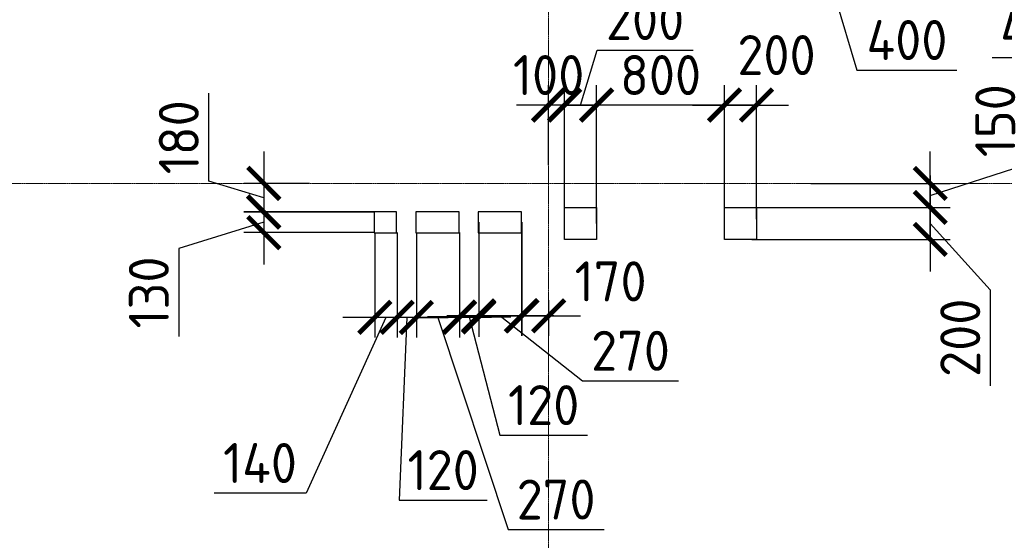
# Model space of a CAD drawing. Header units: millimetres. Extents: x -42044588 to 856694, y -806701 to 941911.
# Tile 19 of 256: x -185876 to -179718, y -426101 to -422848. Entities that reach past the tile are written whole.
import ezdxf

# ---------------------------------------------------------------- set-up
doc = ezdxf.new("R2010")
doc.units = ezdxf.units.MM
doc.linetypes.add('______5', pattern=[1100, 800, -100, 100, -100])
doc.linetypes.add('осевая', pattern=[50.8, 31.75, -6.35, 6.35, -6.35])
for name, color, linetype, lineweight in [('Оси', 40, '______5', 18), ('Перекрытие ж_бетон', 1, 'Continuous', 30), ('РАЗМЕРЫ', 1, 'Continuous', 9)]:
    doc.layers.add(name, color=color, linetype=linetype, lineweight=lineweight)
doc.styles.add('GOST-2.304_Type-B', font='GOST_Common.ttf')
doc.dimstyles.new('СПДС', dxfattribs={"dimscale": 100, "dimtxt": 2.5, "dimasz": 2, "dimexe": 1.25, "dimexo": 0, "dimtad": 1, "dimdec": 0, "dimrnd": 5, "dimtxsty": 'GOST-2.304_Type-B', "dimblk": 'ARCHTICK', "dimcen": 2.5, "dimdle": 2, "dimclrd": 1, "dimclre": 1, "dimclrt": 1, "dimadec": 0, "dimazin": 2, "dimtfac": 0.75, "dimtdec": 0, "dimtmove": 1, "dimatfit": 3, "dimfxl": 0, "dimtolj": 1, "dimarcsym": 0})

# ---------------------------------------------------------------- blocks, each defined once
blk = doc.blocks.new('_ArchTick')
at = {"color": 0, "linetype": 'ByBlock', "const_width": 0.15}
blk.add_lwpolyline([(-0.5, -0.5), (0.5, 0.5)], dxfattribs=at)
blk = doc.blocks.new('*D4009')
at = {"layer": 'DEFPOINTS', "color": 0, "transparency": 16777216}
for p in [(-181268, -423381.3), (-181468, -424095.1), (-181268, -424095.1)]:
    blk.add_point(p, dxfattribs=at)
at = {"layer": 'РАЗМЕРЫ', "color": 1, "lineweight": -2, "transparency": 16777216}
for p, q in [((-181468, -424095.1), (-181468, -423256.3)), ((-181268, -424095.1), (-181268, -423256.3)), ((-181668, -423381.3), (-181068, -423381.3))]:
    blk.add_line(p, q, dxfattribs=at)
at = {"layer": 'РАЗМЕРЫ', "color": 1, "lineweight": -2, "transparency": 16777216, "xscale": 200, "yscale": 200, "zscale": 200, "rotation": 180}
blk.add_blockref('_ArchTick', (-181468, -423381.3), dxfattribs=at)
at = {"layer": 'РАЗМЕРЫ', "color": 1, "lineweight": -2, "transparency": 16777216, "xscale": 200, "yscale": 200, "zscale": 200}
blk.add_blockref('_ArchTick', (-181268, -423381.3), dxfattribs=at)
at = {"layer": 'РАЗМЕРЫ', "color": 1, "lineweight": 0, "transparency": 16777216, "insert": (-181143, -423068.8), "char_height": 250, "attachment_point": 5, "style": 'GOST-2.304_Type-B'}
blk.add_mtext('\\A1;200', dxfattribs=at)
blk = doc.blocks.new('*D4010')
at = {"layer": 'DEFPOINTS', "color": 0, "transparency": 16777216}
for p in [(-182468, -423381.3), (-182468, -424120.7), (-182268, -424120.7)]:
    blk.add_point(p, dxfattribs=at)
at = {"layer": 'РАЗМЕРЫ', "color": 1, "lineweight": -2, "transparency": 16777216}
for p, q in [((-182368, -423381.3), (-182264.9, -423037.5)), ((-182264.9, -423037.5), (-181664.9, -423037.5)), ((-182468, -424120.7), (-182468, -423256.3)), ((-182268, -424120.7), (-182268, -423256.3)), ((-182068, -423381.3), (-182668, -423381.3))]:
    blk.add_line(p, q, dxfattribs=at)
at = {"layer": 'РАЗМЕРЫ', "color": 1, "lineweight": -2, "transparency": 16777216, "xscale": 200, "yscale": 200, "zscale": 200, "rotation": 180}
blk.add_blockref('_ArchTick', (-182468, -423381.3), dxfattribs=at)
at = {"layer": 'РАЗМЕРЫ', "color": 1, "lineweight": -2, "transparency": 16777216, "xscale": 200, "yscale": 200, "zscale": 200}
blk.add_blockref('_ArchTick', (-182268, -423381.3), dxfattribs=at)
at = {"layer": 'РАЗМЕРЫ', "color": 1, "lineweight": 0, "transparency": 16777216, "insert": (-181964.9, -422850), "char_height": 250, "attachment_point": 5, "style": 'GOST-2.304_Type-B'}
blk.add_mtext('\\A1;200', dxfattribs=at)
blk = doc.blocks.new('*D4011')
at = {"layer": 'DEFPOINTS', "color": 0, "transparency": 16777216}
for p in [(-182568, -423381.3), (-182568, -423756), (-182468, -423756)]:
    blk.add_point(p, dxfattribs=at)
at = {"layer": 'РАЗМЕРЫ', "color": 1, "lineweight": -2, "transparency": 16777216}
for p, q in [((-182568, -423756), (-182568, -423256.3)), ((-182468, -423756), (-182468, -423256.3)), ((-182568, -423381.3), (-182768, -423381.3)), ((-182468, -423381.3), (-182568, -423381.3)), ((-182468, -423381.3), (-182268, -423381.3))]:
    blk.add_line(p, q, dxfattribs=at)
at = {"layer": 'РАЗМЕРЫ', "color": 1, "lineweight": -2, "transparency": 16777216, "xscale": 200, "yscale": 200, "zscale": 200}
blk.add_blockref('_ArchTick', (-182568, -423381.3), dxfattribs=at)
at = {"layer": 'РАЗМЕРЫ', "color": 1, "lineweight": -2, "transparency": 16777216, "xscale": 200, "yscale": 200, "zscale": 200, "rotation": 180}
blk.add_blockref('_ArchTick', (-182468, -423381.3), dxfattribs=at)
at = {"layer": 'РАЗМЕРЫ', "color": 1, "lineweight": 0, "transparency": 16777216, "insert": (-182568, -423193.8), "char_height": 250, "attachment_point": 5, "style": 'GOST-2.304_Type-B'}
blk.add_mtext('\\A1;100', dxfattribs=at)
blk = doc.blocks.new('*D4012')
at = {"layer": 'DEFPOINTS', "color": 0, "transparency": 16777216}
for p in [(-182268, -423381.3), (-182268, -423723.7), (-181468, -423723.7)]:
    blk.add_point(p, dxfattribs=at)
at = {"layer": 'РАЗМЕРЫ', "color": 1, "lineweight": -2, "transparency": 16777216}
for p, q in [((-182268, -423723.7), (-182268, -423256.3)), ((-181468, -423723.7), (-181468, -423256.3)), ((-181268, -423381.3), (-182468, -423381.3))]:
    blk.add_line(p, q, dxfattribs=at)
at = {"layer": 'РАЗМЕРЫ', "color": 1, "lineweight": -2, "transparency": 16777216, "xscale": 200, "yscale": 200, "zscale": 200, "rotation": 180}
blk.add_blockref('_ArchTick', (-182268, -423381.3), dxfattribs=at)
at = {"layer": 'РАЗМЕРЫ', "color": 1, "lineweight": -2, "transparency": 16777216, "xscale": 200, "yscale": 200, "zscale": 200}
blk.add_blockref('_ArchTick', (-181468, -423381.3), dxfattribs=at)
at = {"layer": 'РАЗМЕРЫ', "color": 1, "lineweight": 0, "transparency": 16777216, "insert": (-181868, -423193.8), "char_height": 250, "attachment_point": 5, "style": 'GOST-2.304_Type-B'}
blk.add_mtext('\\A1;800', dxfattribs=at)
blk = doc.blocks.new('*D4013')
at = {"layer": 'DEFPOINTS', "color": 0, "transparency": 16777216}
for p in [(-180929.1, -423870.7), (-180181.3, -423870.7), (-181296.5, -424020.7)]:
    blk.add_point(p, dxfattribs=at)
at = {"layer": 'РАЗМЕРЫ', "color": 1, "lineweight": -2, "transparency": 16777216}
for p, q in [((-179587.5, -423754), (-179587.5, -423204)), ((-180181.3, -424220.7), (-180181.3, -423670.7)), ((-180181.3, -423945.7), (-179587.5, -423754)), ((-180929.1, -423870.7), (-180056.3, -423870.7)), ((-181296.5, -424020.7), (-180056.3, -424020.7))]:
    blk.add_line(p, q, dxfattribs=at)
at = {"layer": 'РАЗМЕРЫ', "color": 1, "lineweight": -2, "transparency": 16777216, "xscale": 200, "yscale": 200, "zscale": 200}
for p, rotation in [((-180181.3, -423870.7), 90), ((-180181.3, -424020.7), 270)]:
    blk.add_blockref('_ArchTick', p, dxfattribs=dict(at, rotation=rotation))
at = {"layer": 'РАЗМЕРЫ', "color": 1, "lineweight": 0, "transparency": 16777216, "insert": (-179775, -423479), "char_height": 250, "attachment_point": 5, "rotation": 90, "style": 'GOST-2.304_Type-B'}
blk.add_mtext('\\A1;150', dxfattribs=at)
blk = doc.blocks.new('*D4014')
at = {"layer": 'DEFPOINTS', "color": 0, "transparency": 16777216}
for p in [(-181296.5, -424020.7), (-181296.5, -424220.7), (-180181.3, -424220.7)]:
    blk.add_point(p, dxfattribs=at)
at = {"layer": 'РАЗМЕРЫ', "color": 1, "lineweight": -2, "transparency": 16777216}
for p, q in [((-180181.3, -423820.7), (-180181.3, -424420.7)), ((-181296.5, -424020.7), (-180056.3, -424020.7)), ((-180181.3, -424120.7), (-179806.3, -424535.6)), ((-181296.5, -424220.7), (-180056.3, -424220.7)), ((-179806.3, -424535.6), (-179806.3, -425135.6))]:
    blk.add_line(p, q, dxfattribs=at)
at = {"layer": 'РАЗМЕРЫ', "color": 1, "lineweight": -2, "transparency": 16777216, "xscale": 200, "yscale": 200, "zscale": 200}
for p, rotation in [((-180181.3, -424020.7), 90), ((-180181.3, -424220.7), 270)]:
    blk.add_blockref('_ArchTick', p, dxfattribs=dict(at, rotation=rotation))
at = {"layer": 'РАЗМЕРЫ', "color": 1, "lineweight": 0, "transparency": 16777216, "insert": (-179993.8, -424835.6), "char_height": 250, "attachment_point": 5, "rotation": 90, "style": 'GOST-2.304_Type-B'}
blk.add_mtext('\\A1;200', dxfattribs=at)
blk = doc.blocks.new('*D4076')
at = {"layer": 'DEFPOINTS', "color": 0, "transparency": 16777216}
for p in [(-181017.8, -422020.7), (-180617.8, -422020.7), (-180617.8, -422568.5)]:
    blk.add_point(p, dxfattribs=at)
at = {"layer": 'РАЗМЕРЫ', "color": 1, "lineweight": -2, "transparency": 16777216}
for p, q in [((-181017.8, -422020.7), (-181017.8, -422693.5)), ((-180617.8, -422020.7), (-180617.8, -422693.5)), ((-181217.8, -422568.5), (-180417.8, -422568.5)), ((-180817.8, -422568.5), (-180639.7, -423162.3)), ((-180639.7, -423162.3), (-180014.7, -423162.3))]:
    blk.add_line(p, q, dxfattribs=at)
at = {"layer": 'РАЗМЕРЫ', "color": 1, "lineweight": -2, "transparency": 16777216, "xscale": 200, "yscale": 200, "zscale": 200, "rotation": 180}
blk.add_blockref('_ArchTick', (-181017.8, -422568.5), dxfattribs=at)
at = {"layer": 'РАЗМЕРЫ', "color": 1, "lineweight": -2, "transparency": 16777216, "xscale": 200, "yscale": 200, "zscale": 200}
blk.add_blockref('_ArchTick', (-180617.8, -422568.5), dxfattribs=at)
at = {"layer": 'РАЗМЕРЫ', "color": 1, "lineweight": 0, "transparency": 16777216, "insert": (-180327.2, -422974.8), "char_height": 250, "attachment_point": 5, "style": 'GOST-2.304_Type-B'}
blk.add_mtext('\\A1;400', dxfattribs=at)
blk = doc.blocks.new('*D4203')
at = {"layer": 'DEFPOINTS', "color": 0, "transparency": 16777216}
for p in [(-184063.4, -423870.7), (-184349.5, -424050.6), (-183658.3, -424050.6)]:
    blk.add_point(p, dxfattribs=at)
at = {"layer": 'РАЗМЕРЫ', "color": 1, "lineweight": -2, "transparency": 16777216}
for p, q in [((-184693.2, -423857.5), (-184693.2, -423307.5)), ((-184349.5, -423670.7), (-184349.5, -424250.6)), ((-184349.5, -423960.6), (-184693.2, -423857.5)), ((-184063.4, -423870.7), (-184474.5, -423870.7)), ((-183658.3, -424050.6), (-184474.5, -424050.6))]:
    blk.add_line(p, q, dxfattribs=at)
at = {"layer": 'РАЗМЕРЫ', "color": 1, "lineweight": -2, "transparency": 16777216, "xscale": 200, "yscale": 200, "zscale": 200}
for p, rotation in [((-184349.5, -423870.7), 90), ((-184349.5, -424050.6), 270)]:
    blk.add_blockref('_ArchTick', p, dxfattribs=dict(at, rotation=rotation))
at = {"layer": 'РАЗМЕРЫ', "color": 1, "lineweight": 0, "transparency": 16777216, "insert": (-184880.7, -423582.5), "char_height": 250, "attachment_point": 5, "rotation": 90, "style": 'GOST-2.304_Type-B'}
blk.add_mtext('\\A1;180', dxfattribs=at)
blk = doc.blocks.new('*D4157')
at = {"layer": 'DEFPOINTS', "color": 0, "transparency": 16777216}
for p in [(-183658.3, -424048.6), (-184349.5, -424178.6), (-183658.3, -424178.6)]:
    blk.add_point(p, dxfattribs=at)
at = {"layer": 'РАЗМЕРЫ', "color": 1, "lineweight": -2, "transparency": 16777216}
for p, q in [((-184349.5, -423848.6), (-184349.5, -424378.6)), ((-183658.3, -424048.6), (-184474.5, -424048.6)), ((-184349.5, -424113.6), (-184880.7, -424277.6)), ((-183658.3, -424178.6), (-184474.5, -424178.6)), ((-184880.7, -424277.6), (-184880.7, -424827.6))]:
    blk.add_line(p, q, dxfattribs=at)
at = {"layer": 'РАЗМЕРЫ', "color": 1, "lineweight": -2, "transparency": 16777216, "xscale": 200, "yscale": 200, "zscale": 200}
for p, rotation in [((-184349.5, -424048.6), 90), ((-184349.5, -424178.6), 270)]:
    blk.add_blockref('_ArchTick', p, dxfattribs=dict(at, rotation=rotation))
at = {"layer": 'РАЗМЕРЫ', "color": 1, "lineweight": 0, "transparency": 16777216, "insert": (-185068.2, -424552.6), "char_height": 250, "attachment_point": 5, "rotation": 90, "style": 'GOST-2.304_Type-B'}
blk.add_mtext('\\A1;130', dxfattribs=at)
blk = doc.blocks.new('оси блок 2')
at = {"layer": 'Оси', "color": 16, "linetype": 'осевая', "lineweight": 0, "ltscale": 0.25, "transparency": 33554687}
for p, q in [((-72354.7, -322543), (-72354.7, -347914.1)), ((-89822.3, -335301.3), (-37238.5, -335301.3))]:
    blk.add_line(p, q, dxfattribs=at)
blk = doc.blocks.new('*D6928')
at = {"layer": 'DEFPOINTS', "color": 0, "transparency": 16777216}
for p in [(-183005.4, -424113.6), (-182735.4, -424113.6), (-183005.4, -424698.4)]:
    blk.add_point(p, dxfattribs=at)
at = {"layer": 'РАЗМЕРЫ', "color": 1, "lineweight": -2, "transparency": 16777216}
for p, q in [((-183005.4, -424113.6), (-183005.4, -424823.4)), ((-182735.4, -424113.6), (-182735.4, -424823.4)), ((-182535.4, -424698.4), (-183205.4, -424698.4)), ((-182870.4, -424698.4), (-182356.1, -425104.6)), ((-182356.1, -425104.6), (-181756.1, -425104.6))]:
    blk.add_line(p, q, dxfattribs=at)
at = {"layer": 'РАЗМЕРЫ', "color": 1, "lineweight": -2, "transparency": 16777216, "xscale": 200, "yscale": 200, "zscale": 200, "rotation": 180}
blk.add_blockref('_ArchTick', (-183005.4, -424698.4), dxfattribs=at)
at = {"layer": 'РАЗМЕРЫ', "color": 1, "lineweight": -2, "transparency": 16777216, "xscale": 200, "yscale": 200, "zscale": 200}
blk.add_blockref('_ArchTick', (-182735.4, -424698.4), dxfattribs=at)
at = {"layer": 'РАЗМЕРЫ', "color": 1, "lineweight": 0, "transparency": 16777216, "insert": (-182056.1, -424917.1), "char_height": 250, "attachment_point": 5, "style": 'GOST-2.304_Type-B'}
blk.add_mtext('\\A1;270', dxfattribs=at)
blk = doc.blocks.new('*D6929')
at = {"layer": 'DEFPOINTS', "color": 0, "transparency": 16777216}
for p in [(-183125.4, -424178.6), (-183005.4, -424251.3), (-183125.4, -424705.4)]:
    blk.add_point(p, dxfattribs=at)
at = {"layer": 'РАЗМЕРЫ', "color": 1, "lineweight": -2, "transparency": 16777216}
for p, q in [((-183125.4, -424178.6), (-183125.4, -424830.4)), ((-183005.4, -424251.3), (-183005.4, -424830.4)), ((-183125.4, -424705.4), (-183325.4, -424705.4)), ((-183005.4, -424705.4), (-183125.4, -424705.4)), ((-183005.4, -424705.4), (-183125.4, -424705.4)), ((-183065.4, -424705.4), (-182874, -425444)), ((-183005.4, -424705.4), (-182805.4, -424705.4)), ((-182874, -425444), (-182324, -425444))]:
    blk.add_line(p, q, dxfattribs=at)
at = {"layer": 'РАЗМЕРЫ', "color": 1, "lineweight": -2, "transparency": 16777216, "xscale": 200, "yscale": 200, "zscale": 200}
blk.add_blockref('_ArchTick', (-183125.4, -424705.4), dxfattribs=at)
at = {"layer": 'РАЗМЕРЫ', "color": 1, "lineweight": -2, "transparency": 16777216, "xscale": 200, "yscale": 200, "zscale": 200, "rotation": 180}
blk.add_blockref('_ArchTick', (-183005.4, -424705.4), dxfattribs=at)
at = {"layer": 'РАЗМЕРЫ', "color": 1, "lineweight": 0, "transparency": 16777216, "insert": (-182599, -425256.5), "char_height": 250, "attachment_point": 5, "style": 'GOST-2.304_Type-B'}
blk.add_mtext('\\A1;120', dxfattribs=at)
blk = doc.blocks.new('*D6930')
at = {"layer": 'DEFPOINTS', "color": 0, "transparency": 16777216}
for p in [(-183395.4, -424178.6), (-183125.4, -424311.8), (-183395.4, -424708.4)]:
    blk.add_point(p, dxfattribs=at)
at = {"layer": 'РАЗМЕРЫ', "color": 1, "lineweight": -2, "transparency": 16777216}
for p, q in [((-183395.4, -424178.6), (-183395.4, -424833.4)), ((-183125.4, -424311.8), (-183125.4, -424833.4)), ((-182925.4, -424708.4), (-183595.4, -424708.4)), ((-183260.4, -424708.4), (-182821.3, -426033.9)), ((-182821.3, -426033.9), (-182221.3, -426033.9))]:
    blk.add_line(p, q, dxfattribs=at)
at = {"layer": 'РАЗМЕРЫ', "color": 1, "lineweight": -2, "transparency": 16777216, "xscale": 200, "yscale": 200, "zscale": 200, "rotation": 180}
blk.add_blockref('_ArchTick', (-183395.4, -424708.4), dxfattribs=at)
at = {"layer": 'РАЗМЕРЫ', "color": 1, "lineweight": -2, "transparency": 16777216, "xscale": 200, "yscale": 200, "zscale": 200}
blk.add_blockref('_ArchTick', (-183125.4, -424708.4), dxfattribs=at)
at = {"layer": 'РАЗМЕРЫ', "color": 1, "lineweight": 0, "transparency": 16777216, "insert": (-182521.3, -425846.4), "char_height": 250, "attachment_point": 5, "style": 'GOST-2.304_Type-B'}
blk.add_mtext('\\A1;270', dxfattribs=at)
blk = doc.blocks.new('*D6931')
at = {"layer": 'DEFPOINTS', "color": 0, "transparency": 16777216}
for p in [(-183515.4, -424178.6), (-183395.4, -424299.7), (-183515.4, -424708.4)]:
    blk.add_point(p, dxfattribs=at)
at = {"layer": 'РАЗМЕРЫ', "color": 1, "lineweight": -2, "transparency": 16777216}
for p, q in [((-183515.4, -424178.6), (-183515.4, -424833.4)), ((-183395.4, -424299.7), (-183395.4, -424833.4)), ((-183515.4, -424708.4), (-183715.4, -424708.4)), ((-183395.4, -424708.4), (-183515.4, -424708.4)), ((-183395.4, -424708.4), (-183515.4, -424708.4)), ((-183455.4, -424708.4), (-183502.2, -425850.1)), ((-183395.4, -424708.4), (-183195.4, -424708.4)), ((-183502.2, -425850.1), (-182952.2, -425850.1))]:
    blk.add_line(p, q, dxfattribs=at)
at = {"layer": 'РАЗМЕРЫ', "color": 1, "lineweight": -2, "transparency": 16777216, "xscale": 200, "yscale": 200, "zscale": 200}
blk.add_blockref('_ArchTick', (-183515.4, -424708.4), dxfattribs=at)
at = {"layer": 'РАЗМЕРЫ', "color": 1, "lineweight": -2, "transparency": 16777216, "xscale": 200, "yscale": 200, "zscale": 200, "rotation": 180}
blk.add_blockref('_ArchTick', (-183395.4, -424708.4), dxfattribs=at)
at = {"layer": 'РАЗМЕРЫ', "color": 1, "lineweight": 0, "transparency": 16777216, "insert": (-183227.2, -425662.6), "char_height": 250, "attachment_point": 5, "style": 'GOST-2.304_Type-B'}
blk.add_mtext('\\A1;120', dxfattribs=at)
blk = doc.blocks.new('*D6932')
at = {"layer": 'DEFPOINTS', "color": 0, "transparency": 16777216}
for p in [(-183655.4, -424178.6), (-183515.4, -424442), (-183655.4, -424708.4)]:
    blk.add_point(p, dxfattribs=at)
at = {"layer": 'РАЗМЕРЫ', "color": 1, "lineweight": -2, "transparency": 16777216}
for p, q in [((-183655.4, -424178.6), (-183655.4, -424833.4)), ((-183515.4, -424442), (-183515.4, -424833.4)), ((-183585.4, -424708.4), (-184085.4, -425805.9)), ((-183315.4, -424708.4), (-183855.4, -424708.4)), ((-184085.4, -425805.9), (-184660.4, -425805.9))]:
    blk.add_line(p, q, dxfattribs=at)
at = {"layer": 'РАЗМЕРЫ', "color": 1, "lineweight": -2, "transparency": 16777216, "xscale": 200, "yscale": 200, "zscale": 200, "rotation": 180}
blk.add_blockref('_ArchTick', (-183655.4, -424708.4), dxfattribs=at)
at = {"layer": 'РАЗМЕРЫ', "color": 1, "lineweight": -2, "transparency": 16777216, "xscale": 200, "yscale": 200, "zscale": 200}
blk.add_blockref('_ArchTick', (-183515.4, -424708.4), dxfattribs=at)
at = {"layer": 'РАЗМЕРЫ', "color": 1, "lineweight": 0, "transparency": 16777216, "insert": (-184372.9, -425618.4), "char_height": 250, "attachment_point": 5, "style": 'GOST-2.304_Type-B'}
blk.add_mtext('\\A1;140', dxfattribs=at)
blk = doc.blocks.new('*D6939')
at = {"layer": 'DEFPOINTS', "color": 0, "transparency": 16777216}
for p in [(-182738.3, -424178.6), (-182568, -424600.2), (-182568, -424698.4)]:
    blk.add_point(p, dxfattribs=at)
at = {"layer": 'РАЗМЕРЫ', "color": 1, "lineweight": -2, "transparency": 16777216}
for p, q in [((-182738.3, -424178.6), (-182738.3, -424823.4)), ((-182568, -424600.2), (-182568, -424823.4)), ((-182938.3, -424698.4), (-182368, -424698.4))]:
    blk.add_line(p, q, dxfattribs=at)
at = {"layer": 'РАЗМЕРЫ', "color": 1, "lineweight": -2, "transparency": 16777216, "xscale": 200, "yscale": 200, "zscale": 200, "rotation": 180}
blk.add_blockref('_ArchTick', (-182738.3, -424698.4), dxfattribs=at)
at = {"layer": 'РАЗМЕРЫ', "color": 1, "lineweight": -2, "transparency": 16777216, "xscale": 200, "yscale": 200, "zscale": 200}
blk.add_blockref('_ArchTick', (-182568, -424698.4), dxfattribs=at)
at = {"layer": 'РАЗМЕРЫ', "color": 1, "lineweight": 0, "transparency": 16777216, "insert": (-182180.4, -424483.1), "char_height": 250, "attachment_point": 5, "style": 'GOST-2.304_Type-B'}
blk.add_mtext('\\A1;170', dxfattribs=at)
blk = doc.blocks.new('блочина')
at = {"layer": 'Перекрытие ж_бетон', "color": 4, "ltscale": 100}
for points in [[(117262.8, 57929.6), (117062.8, 57929.6), (117062.8, 58129.6), (117262.8, 58129.6)], [(118262.8, 57929.6), (118062.8, 57929.6), (118062.8, 58129.6), (118262.8, 58129.6)]]:
    blk.add_lwpolyline(points, close=True, dxfattribs=at)
at = {"layer": 'Перекрытие ж_бетон', "color": 4}
for points in [[(116012.5, 58101.7), (115872.5, 58101.7), (115872.5, 57971.7), (116012.5, 57971.7)], [(116402.5, 58101.7), (116132.5, 58101.7), (116132.5, 57971.7), (116402.5, 57971.7)], [(116792.5, 58101.7), (116522.5, 58101.7), (116522.5, 57971.7), (116792.5, 57971.7)]]:
    blk.add_lwpolyline(points, close=True, dxfattribs=at)
blk = doc.blocks.new('*D7466')
at = {"layer": 'DEFPOINTS', "color": 0, "transparency": 16777216}
for p in [(-178636.7, -421901.9, 360), (-179116.7, -422369), (-179116.7, -422416.1)]:
    blk.add_point(p, dxfattribs=at)
at = {"layer": 'РАЗМЕРЫ', "color": 1, "lineweight": -2, "transparency": 16777216}
for p, q in [((-178636.7, -421901.9), (-178636.7, -422541.1)), ((-179116.7, -422369), (-179116.7, -422541.1)), ((-178436.7, -422416.1), (-179316.7, -422416.1)), ((-178876.7, -422416.1), (-179169.9, -423085.3)), ((-179169.9, -423085.3), (-179794.9, -423085.3))]:
    blk.add_line(p, q, dxfattribs=at)
at = {"layer": 'РАЗМЕРЫ', "color": 1, "lineweight": -2, "transparency": 16777216, "xscale": 200, "yscale": 200, "zscale": 200, "rotation": 180}
blk.add_blockref('_ArchTick', (-179116.7, -422416.1), dxfattribs=at)
at = {"layer": 'РАЗМЕРЫ', "color": 1, "lineweight": -2, "transparency": 16777216, "xscale": 200, "yscale": 200, "zscale": 200}
blk.add_blockref('_ArchTick', (-178636.7, -422416.1), dxfattribs=at)
at = {"layer": 'РАЗМЕРЫ', "color": 1, "transparency": 16777216, "insert": (-179482.4, -422897.8), "char_height": 250, "attachment_point": 5, "style": 'GOST-2.304_Type-B'}
blk.add_mtext('\\A1;480', dxfattribs=at)

msp = doc.modelspace()

# ---------------------------------------------------------------- block references
msp.add_blockref('блочина', (-299531.072, -482150.833))
at = {"layer": 'РАЗМЕРЫ'}
msp.add_blockref('оси блок 2', (-110213.32, -88569.364), dxfattribs=at)

# ---------------------------------------------------------------- dimensions: what is measured, and where the dimension line sits
at = {"layer": 'РАЗМЕРЫ', "color": 1}
dim = msp.add_linear_dim(base=(-179116.713, -422416.113, -360), p1=(-178636.713, -421901.925), p2=(-179116.713, -422368.979, -360), dimstyle='СПДС', dxfattribs=at)
dim.commit()
dim.dimension.update_dxf_attribs({"geometry": '*D7466', "text_midpoint": (-179232.384, -423085.324, -360), "dimtype": 160})
at = {"layer": 'РАЗМЕРЫ', "lineweight": 0}
for base, p1, p2, picture, middle in [((-180617.833, -422568.524, 200), (-181017.833, -422020.686, 200), (-180617.833, -422020.686, 200), '*D4076', (-180577.208, -422974.774, 200)), ((-182468.038, -423381.291, 200), (-182268.036, -424120.686, 200), (-182468.038, -424120.686, 200), '*D4010', (-182202.412, -422850.041, 200)), ((-182268.036, -423381.291, 200), (-181468.036, -423723.702, 200), (-182268.036, -423723.702, 200), '*D4012', (-181868.036, -423193.791, 200))]:
    dim = msp.add_linear_dim(base=base, p1=p1, p2=p2, dimstyle='СПДС', override={"dimrnd": 5}, dxfattribs=at)
    dim.commit()
    dim.dimension.update_dxf_attribs({"geometry": picture, "text_midpoint": middle})
for base, p1, p2, picture, middle in [((-181268.036, -423381.291, 200), (-181468.036, -424095.143, 200), (-181268.036, -424095.143, 200), '*D4009', (-181143.036, -423256.291, 200)), ((-182568.038, -423381.291, 200), (-182468.038, -423756.006, 200), (-182568.038, -423756.006, 200), '*D4011', (-182568.038, -423381.291, 200))]:
    dim = msp.add_linear_dim(base=base, p1=p1, p2=p2, dimstyle='СПДС', override={"dimrnd": 5}, dxfattribs=at)
    dim.commit()
    dim.dimension.update_dxf_attribs({"geometry": picture, "text_midpoint": middle, "dimtype": 160})
for base, p1, p2, angle, picture, middle in [((-180181.27, -423870.686, 200), (-181296.539, -424020.686, 200), (-180929.105, -423870.686, 200), 90, '*D4013', (-179587.52, -423691.494, 200)), ((-180181.27, -424220.686, 200), (-181296.539, -424020.686, 200), (-181296.539, -424220.686, 200), 90, '*D4014', (-179806.27, -424598.094, 200)), ((-183005.361, -424698.352, 200), (-182735.361, -424113.587, 200), (-183005.361, -424113.587, 200), 180, '*D6928', (-182293.566, -425104.602, 200)), ((-183655.361, -424708.379, 200), (-183515.361, -424442.038, 200), (-183655.361, -424178.587, 200), 180, '*D6932', (-184147.88, -425805.89, 200)), ((-183515.361, -424708.379, 200), (-183395.361, -424299.715, 200), (-183515.361, -424178.587, 200), 180, '*D6931', (-183439.747, -425850.132, 200)), ((-183395.361, -424708.379, 200), (-183125.361, -424311.823, 200), (-183395.361, -424178.587, 200), 180, '*D6930', (-182758.849, -426033.903, 200)), ((-183125.361, -424705.352, 200), (-183005.361, -424251.281, 200), (-183125.361, -424178.587, 200), 180, '*D6929', (-182811.452, -425443.974, 200))]:
    dim = msp.add_linear_dim(base=base, p1=p1, p2=p2, angle=angle, dimstyle='СПДС', override={"dimrnd": 5}, dxfattribs=at)
    dim.commit()
    dim.dimension.update_dxf_attribs({"geometry": picture, "text_midpoint": middle, "dimtype": 160})
at = {"layer": 'РАЗМЕРЫ', "color": 4, "lineweight": 0}
dim = msp.add_linear_dim(base=(-184349.457, -424050.587, 200), p1=(-184063.388, -423870.686, 200), p2=(-183658.329, -424050.587, 200), angle=90, dimstyle='СПДС', override={"dimrnd": 5}, dxfattribs=at)
dim.commit()
dim.dimension.update_dxf_attribs({"geometry": '*D4203', "text_midpoint": (-184880.707, -423795.012, 200)})
dim = msp.add_linear_dim(base=(-184349.457, -424178.587, 200), p1=(-183658.329, -424048.587, 200), p2=(-183658.329, -424178.587, 200), angle=90, dimstyle='СПДС', override={"dimrnd": 5}, dxfattribs=at)
dim.commit()
dim.dimension.update_dxf_attribs({"geometry": '*D4157', "text_midpoint": (-184880.707, -424340.095, 200), "dimtype": 160})
dim = msp.add_linear_dim(base=(-182568.038, -424698.352, 200), p1=(-182738.329, -424178.587, 200), p2=(-182568.038, -424600.162, 200), dimstyle='СПДС', dxfattribs=at)
dim.commit()
dim.dimension.update_dxf_attribs({"geometry": '*D6939', "text_midpoint": (-182180.354, -424670.639, 200), "dimtype": 160})

doc.saveas('drawing.dxf')
